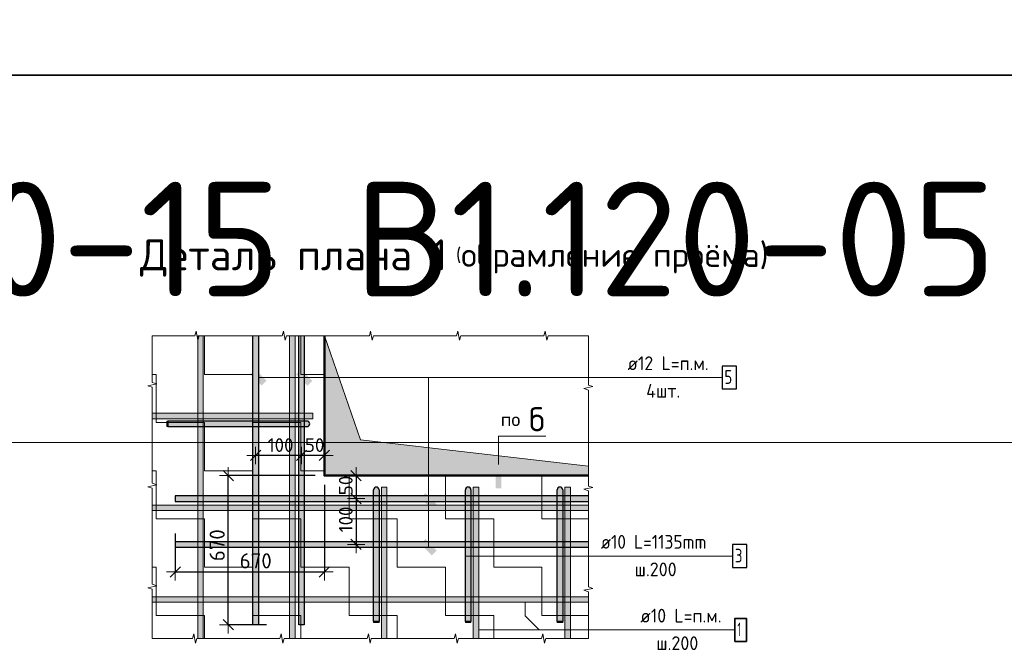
# Model space of a CAD drawing. Header units: metres. Extents: x -38 to 97, y -15 to 21.
# Tile 123 of 139: x 73.52 to 75.66, y 8.01 to 9.38. Entities that reach past the tile are written whole.
import ezdxf

# ---------------------------------------------------------------- set-up
doc = ezdxf.new("R2010")
doc.units = ezdxf.units.M
doc.header["$PDMODE"] = 65
doc.layers.add('XR$6$_3898', color=7, linetype='Continuous')
for name, color, linetype, lineweight in [('XR$6$Арм. стержнями нижней зоны', 180, 'Continuous', 35), ('XR$6$Арм.стержн. Арматура края', 96, 'Continuous', 35), ('XR$6$Арм.стержн. Доп. арматура', 180, 'Continuous', 35), ('XR$6$Размерная линия_ общее', 7, 'Continuous', 13), ('XR$6$Текст_ общее_1', 7, 'Continuous', 13)]:
    doc.layers.add(name, color=color, linetype=linetype, lineweight=lineweight)
doc.styles.add('ISOCPEUR', font='txt')
doc.dimstyles.new('DIMSTYLE_11', dxfattribs={"dimtxt": 0.033, "dimasz": 0.0375, "dimexe": 0, "dimexo": 0, "dimgap": 0.0165, "dimtad": 2, "dimdec": 0, "dimlfac": 1000, "dimrnd": 1, "dimzin": 12, "dimdsep": 46, "dimtxsty": 'ISOCPEUR', "dimblk1": 'ALL_ML_STRICH', "dimblk2": 'ALL_ML_STRICH', "dimsah": 1, "dimcen": 0, "dimclrd": 7, "dimclre": 256, "dimclrt": 7, "dimadec": 0, "dimazin": 0, "dimtfac": 1, "dimtdec": 0, "dimtix": 1, "dimtmove": 2, "dimatfit": 3, "dimfxl": 0, "dimtzin": 0, "dimlwd": 0, "dimlwe": -3, "dimarcsym": 0})
doc.dimstyles.new('DIMSTYLE_12', dxfattribs={"dimtxt": 0.03, "dimasz": 0.0375, "dimexe": 0, "dimexo": 1e-06, "dimgap": 0.015, "dimtad": 2, "dimdec": 0, "dimlfac": 1000, "dimrnd": 1, "dimzin": 12, "dimdsep": 46, "dimtxsty": 'ISOCPEUR', "dimblk1": 'ALL_ML_STRICH', "dimblk2": 'ALL_ML_STRICH', "dimsah": 1, "dimcen": 0, "dimse1": 1, "dimse2": 1, "dimclrd": 7, "dimclre": 256, "dimclrt": 7, "dimadec": 0, "dimazin": 0, "dimtfac": 1, "dimtdec": 0, "dimtix": 1, "dimtmove": 2, "dimatfit": 3, "dimfxl": 0, "dimtvp": 1.2, "dimtzin": 0, "dimlwd": 0, "dimlwe": -3, "dimarcsym": 0})
doc.dimstyles.new('DIMSTYLE_13', dxfattribs={"dimtxt": 0.03, "dimasz": 0.0375, "dimexe": 0, "dimexo": 1e-06, "dimgap": 0.015, "dimtad": 2, "dimdec": 0, "dimlfac": 1000, "dimrnd": 1, "dimzin": 12, "dimdsep": 46, "dimtxsty": 'ISOCPEUR', "dimblk1": 'ALL_ML_STRICH', "dimblk2": 'ALL_ML_STRICH', "dimsah": 1, "dimcen": 0, "dimse1": 1, "dimse2": 1, "dimclrd": 7, "dimclre": 256, "dimclrt": 7, "dimadec": 0, "dimazin": 0, "dimtfac": 1, "dimtdec": 0, "dimtix": 1, "dimtmove": 2, "dimatfit": 3, "dimfxl": 0, "dimtzin": 0, "dimlwd": 0, "dimlwe": -3, "dimarcsym": 0})
doc.dimstyles.new('DIMSTYLE_14', dxfattribs={"dimtxt": 0.03, "dimasz": 0.0375, "dimexe": 0, "dimexo": 1e-06, "dimgap": 0.015, "dimtad": 2, "dimdec": 0, "dimlfac": 1000, "dimrnd": 1, "dimzin": 12, "dimdsep": 46, "dimtxsty": 'ISOCPEUR', "dimblk1": 'ALL_ML_STRICH', "dimblk2": 'ALL_ML_STRICH', "dimsah": 1, "dimcen": 0, "dimse1": 1, "dimse2": 1, "dimclrd": 7, "dimclre": 256, "dimclrt": 7, "dimadec": 0, "dimazin": 0, "dimtfac": 1, "dimtdec": 0, "dimtix": 1, "dimtmove": 2, "dimatfit": 3, "dimfxl": 0, "dimtvp": 1.2, "dimtzin": 0, "dimlwd": 0, "dimlwe": -3, "dimarcsym": 0})
doc.dimstyles.new('DIMSTYLE_15', dxfattribs={"dimtxt": 0.03, "dimasz": 0.0375, "dimexe": 0, "dimexo": 1e-06, "dimgap": 0.015, "dimtad": 2, "dimdec": 0, "dimlfac": 1000, "dimrnd": 1, "dimzin": 12, "dimdsep": 46, "dimtxsty": 'ISOCPEUR', "dimblk1": 'ALL_ML_STRICH', "dimblk2": 'ALL_ML_STRICH', "dimsah": 1, "dimcen": 0, "dimse1": 1, "dimse2": 1, "dimclrd": 7, "dimclre": 256, "dimclrt": 7, "dimadec": 0, "dimazin": 0, "dimtfac": 1, "dimtdec": 0, "dimtix": 1, "dimtmove": 2, "dimatfit": 3, "dimfxl": 0, "dimtzin": 0, "dimlwd": 0, "dimlwe": -3, "dimarcsym": 0})

# ---------------------------------------------------------------- blocks, each defined once
blk = doc.blocks.new('СЛОЖНЫЙ_ОБЪЕКТ_9')
at = {"linetype": 'Continuous', "lineweight": 13, "transparency": 33554687}
blk.add_hatch(color=7, dxfattribs=at).paths.add_polyline_path([(74.1174, 8.0346), (74.1174, 8.6946), (74.1054, 8.6946), (74.1054, 8.0346)])
at = {"color": 7, "linetype": 'Continuous', "lineweight": 13, "transparency": 33554687}
blk.add_lwpolyline([(74.1174, 8.0346), (74.1174, 8.6946), (74.1054, 8.6946), (74.1054, 8.0346), (74.1174, 8.0346)], close=True, dxfattribs=at)
blk = doc.blocks.new('СЛОЖНЫЙ_ОБЪЕКТ_10')
at = {"linetype": 'Continuous', "lineweight": 13, "transparency": 33554687}
blk.add_hatch(color=7, dxfattribs=at).paths.add_polyline_path([(73.9174, 8.0346), (73.9174, 8.6946), (73.9054, 8.6946), (73.9054, 8.0346)])
at = {"color": 7, "linetype": 'Continuous', "lineweight": 13, "transparency": 33554687}
blk.add_lwpolyline([(73.9174, 8.0346), (73.9174, 8.6946), (73.9054, 8.6946), (73.9054, 8.0346), (73.9174, 8.0346)], close=True, dxfattribs=at)
blk = doc.blocks.new('ЭЛЕМЕНТ_УЗОРА_0')
at = {"color": 7, "linetype": 'Continuous', "lineweight": 13, "transparency": 33554687}
for p, q in [((73.8064, 8.6946), (73.8064, 8.6946)), ((74.7564, 8.6946), (74.7564, 8.6946)), ((73.8064, 8.0346), (73.8064, 8.0346)), ((74.7564, 8.0346), (74.7564, 8.0346)), ((74.7564, 8.0346), (74.7564, 8.0346))]:
    blk.add_line(p, q, dxfattribs=at)
for points in [[(73.8064, 8.4746), (73.8064, 8.5822), (73.7964, 8.5853), (73.8164, 8.5894), (73.8064, 8.593), (73.8064, 8.6946), (73.8064, 8.6946)], [(73.8064, 8.6946), (73.8993, 8.6946), (73.9019, 8.7046), (73.9056, 8.6846), (73.9086, 8.6946), (73.9964, 8.6946)], [(73.9964, 8.6946), (74.0893, 8.6946), (74.0919, 8.7046), (74.0956, 8.6846), (74.0986, 8.6946), (74.1864, 8.6946)], [(74.1864, 8.6946), (74.2793, 8.6946), (74.2819, 8.7046), (74.2856, 8.6846), (74.2886, 8.6946), (74.3764, 8.6946)], [(74.3764, 8.6946), (74.4693, 8.6946), (74.4719, 8.7046), (74.4756, 8.6846), (74.4786, 8.6946), (74.5664, 8.6946)], [(74.5664, 8.6946), (74.6593, 8.6946), (74.6619, 8.7046), (74.6656, 8.6846), (74.6686, 8.6946), (74.7564, 8.6946)], [(74.7564, 8.6946), (74.7564, 8.6946), (74.7564, 8.587), (74.7664, 8.5839), (74.7464, 8.5798), (74.7564, 8.5762), (74.7564, 8.4746)], [(73.8064, 8.2546), (73.8064, 8.3622), (73.7964, 8.3653), (73.8164, 8.3694), (73.8064, 8.373), (73.8064, 8.4746)], [(74.7564, 8.4746), (74.7564, 8.367), (74.7664, 8.3639), (74.7464, 8.3598), (74.7564, 8.3562), (74.7564, 8.2546)], [(73.8064, 8.0346), (73.8064, 8.0346), (73.8064, 8.1422), (73.7964, 8.1453), (73.8164, 8.1494), (73.8064, 8.153), (73.8064, 8.2546)], [(74.7564, 8.2546), (74.7564, 8.147), (74.7664, 8.1439), (74.7464, 8.1398), (74.7564, 8.1362), (74.7564, 8.0346)], [(73.9964, 8.0346), (73.9035, 8.0346), (73.9008, 8.0246), (73.8972, 8.0446), (73.8942, 8.0346), (73.8064, 8.0346)], [(74.1864, 8.0346), (74.0935, 8.0346), (74.0908, 8.0246), (74.0872, 8.0446), (74.0842, 8.0346), (73.9964, 8.0346)], [(74.3764, 8.0346), (74.2835, 8.0346), (74.2808, 8.0246), (74.2772, 8.0446), (74.2742, 8.0346), (74.1864, 8.0346)], [(74.5664, 8.0346), (74.4735, 8.0346), (74.4708, 8.0246), (74.4672, 8.0446), (74.4642, 8.0346), (74.3764, 8.0346)], [(74.7564, 8.0346), (74.6635, 8.0346), (74.6608, 8.0246), (74.6572, 8.0446), (74.6542, 8.0346), (74.5664, 8.0346)]]:
    blk.add_lwpolyline(points, dxfattribs=at)
blk = doc.blocks.new('СЛОЖНЫЙ_ОБЪЕКТ_11')
at = {"linetype": 'Continuous', "lineweight": 13, "transparency": 33554687}
blk.add_hatch(color=7, dxfattribs=at).paths.add_polyline_path([(73.8064, 8.3256), (74.7564, 8.3256), (74.7564, 8.3136), (73.8064, 8.3136)], flags=16)
at = {"color": 7, "linetype": 'Continuous', "lineweight": 13, "transparency": 33554687}
blk.add_lwpolyline([(73.8064, 8.3256), (74.7564, 8.3256), (74.7564, 8.3136), (73.8064, 8.3136), (73.8064, 8.3256)], close=True, dxfattribs=at)
blk = doc.blocks.new('СЛОЖНЫЙ_ОБЪЕКТ_12')
at = {"linetype": 'Continuous', "lineweight": 13, "transparency": 33554687}
blk.add_hatch(color=7, dxfattribs=at).paths.add_polyline_path([(73.8064, 8.1256), (74.7564, 8.1256), (74.7564, 8.1136), (73.8064, 8.1136)], flags=16)
at = {"color": 7, "linetype": 'Continuous', "lineweight": 13, "transparency": 33554687}
blk.add_lwpolyline([(73.8064, 8.1256), (74.7564, 8.1256), (74.7564, 8.1136), (73.8064, 8.1136), (73.8064, 8.1256)], close=True, dxfattribs=at)
blk = doc.blocks.new('СЛОЖНЫЙ_ОБЪЕКТ_13')
at = {"linetype": 'Continuous', "lineweight": 25, "transparency": 33554687}
blk.add_hatch(color=8, dxfattribs=at).paths.add_polyline_path([(73.8564, 8.3336), (74.7564, 8.3336), (74.7564, 8.3456), (73.8564, 8.3456)])
at = {"color": 7, "linetype": 'Continuous', "lineweight": 25, "transparency": 33554687}
blk.add_line((73.8564, 8.3336), (74.7564, 8.3336), dxfattribs=at)
blk.add_lwpolyline([(74.7564, 8.3456), (73.8564, 8.3456), (73.8564, 8.3336)], dxfattribs=at)
blk = doc.blocks.new('СЛОЖНЫЙ_ОБЪЕКТ_14')
at = {"linetype": 'Continuous', "lineweight": 25, "true_color": 0x5f5f5f, "transparency": 33554687}
blk.add_hatch(color=251, dxfattribs=at).paths.add_polyline_path([(74.1254, 8.0646), (74.1254, 8.6946), (74.1374, 8.6946), (74.1374, 8.0646)], flags=16)
at = {"color": 7, "linetype": 'Continuous', "lineweight": 25, "transparency": 33554687}
blk.add_line((74.1254, 8.0646), (74.1254, 8.6946), dxfattribs=at)
blk.add_lwpolyline([(74.1374, 8.6946), (74.1374, 8.0646), (74.1254, 8.0646)], dxfattribs=at)
blk = doc.blocks.new('СЛОЖНЫЙ_ОБЪЕКТ_15')
at = {"linetype": 'Continuous', "lineweight": 13, "true_color": 0xc5c5c5, "transparency": 33554687}
for points in [[(73.8404, 8.4966), (73.8404, 8.5086), (73.8384, 8.5086), (73.8384, 8.4966)], [(74.1458, 8.4971), (74.1469, 8.4977), (74.1478, 8.4986), (74.1486, 8.4996), (74.1491, 8.5007), (74.1493, 8.502), (74.1493, 8.5032), (74.1491, 8.5045), (74.1486, 8.5056), (74.1478, 8.5066), (74.1469, 8.5075), (74.1458, 8.5081), (74.1446, 8.5085), (74.1434, 8.5086), (73.8404, 8.5086), (73.8404, 8.4966), (74.1434, 8.4966), (74.1446, 8.4967)]]:
    blk.add_hatch(color=9, dxfattribs=at).paths.add_polyline_path(points)
at = {"color": 7, "linetype": 'Continuous', "lineweight": 13, "transparency": 33554687}
blk.add_lwpolyline([(73.8404, 8.4966), (73.8404, 8.5086), (73.8384, 8.5086), (73.8384, 8.4966), (73.8404, 8.4966)], close=True, dxfattribs=at)
at = {"color": 7, "linetype": 'Continuous', "lineweight": 25, "transparency": 33554687}
blk.add_lwpolyline([(74.1434, 8.5086), (73.8404, 8.5086), (73.8404, 8.4966), (74.1434, 8.4966)], dxfattribs=at)
blk.add_arc((74.1434, 8.5026), 0.006, 270, 90, dxfattribs=at)
blk = doc.blocks.new('СЛОЖНЫЙ_ОБЪЕКТ_16')
at = {"linetype": 'Continuous', "lineweight": 13, "transparency": 33554687}
blk.add_hatch(color=7, dxfattribs=at).paths.add_polyline_path([(73.8064, 8.5256), (74.1564, 8.5256), (74.1564, 8.5136), (73.8064, 8.5136)], flags=16)
at = {"color": 7, "linetype": 'Continuous', "lineweight": 13, "transparency": 33554687}
blk.add_lwpolyline([(73.8064, 8.5256), (74.1564, 8.5256), (74.1564, 8.5136), (73.8064, 8.5136), (73.8064, 8.5256)], close=True, dxfattribs=at)
blk = doc.blocks.new('СЛОЖНЫЙ_ОБЪЕКТ_17')
at = {"linetype": 'Continuous', "lineweight": 13, "true_color": 0xc5c5c5, "transparency": 33554687}
for points in [[(74.2889, 8.361), (74.2895, 8.3621), (74.2904, 8.3631), (74.2914, 8.3638), (74.2925, 8.3643), (74.2938, 8.3646), (74.295, 8.3646), (74.2962, 8.3643), (74.2974, 8.3638), (74.2984, 8.3631), (74.2992, 8.3621), (74.2999, 8.361), (74.3002, 8.3598), (74.3004, 8.3586), (74.3004, 8.0716), (74.2884, 8.0716), (74.2884, 8.3586), (74.2885, 8.3598)], [(74.2884, 8.0716), (74.3004, 8.0716), (74.3004, 8.0696), (74.2884, 8.0696)]]:
    blk.add_hatch(color=9, dxfattribs=at).paths.add_polyline_path(points, flags=16)
at = {"color": 7, "linetype": 'Continuous', "lineweight": 25, "transparency": 33554687}
blk.add_lwpolyline([(74.3004, 8.3586), (74.3004, 8.0716), (74.2884, 8.0716), (74.2884, 8.3586)], dxfattribs=at)
at = {"color": 7, "linetype": 'Continuous', "lineweight": 13, "transparency": 33554687}
blk.add_lwpolyline([(74.2884, 8.0716), (74.3004, 8.0716), (74.3004, 8.0696), (74.2884, 8.0696), (74.2884, 8.0716)], close=True, dxfattribs=at)
at = {"color": 7, "linetype": 'Continuous', "lineweight": 25, "transparency": 33554687}
blk.add_arc((74.2944, 8.3586), 0.006, 0, 180, dxfattribs=at)
blk = doc.blocks.new('СЛОЖНЫЙ_ОБЪЕКТ_18')
at = {"linetype": 'Continuous', "lineweight": 13, "true_color": 0xc5c5c5, "transparency": 33554687}
for points in [[(74.4889, 8.361), (74.4895, 8.3621), (74.4904, 8.3631), (74.4914, 8.3638), (74.4925, 8.3643), (74.4938, 8.3646), (74.495, 8.3646), (74.4962, 8.3643), (74.4974, 8.3638), (74.4984, 8.3631), (74.4992, 8.3621), (74.4999, 8.361), (74.5002, 8.3598), (74.5004, 8.3586), (74.5004, 8.0716), (74.4884, 8.0716), (74.4884, 8.3586), (74.4885, 8.3598)], [(74.4884, 8.0716), (74.5004, 8.0716), (74.5004, 8.0696), (74.4884, 8.0696)]]:
    blk.add_hatch(color=9, dxfattribs=at).paths.add_polyline_path(points, flags=16)
at = {"color": 7, "linetype": 'Continuous', "lineweight": 25, "transparency": 33554687}
blk.add_lwpolyline([(74.5004, 8.3586), (74.5004, 8.0716), (74.4884, 8.0716), (74.4884, 8.3586)], dxfattribs=at)
at = {"color": 7, "linetype": 'Continuous', "lineweight": 13, "transparency": 33554687}
blk.add_lwpolyline([(74.4884, 8.0716), (74.5004, 8.0716), (74.5004, 8.0696), (74.4884, 8.0696), (74.4884, 8.0716)], close=True, dxfattribs=at)
at = {"color": 7, "linetype": 'Continuous', "lineweight": 25, "transparency": 33554687}
blk.add_arc((74.4944, 8.3586), 0.006, 0, 180, dxfattribs=at)
blk = doc.blocks.new('СЛОЖНЫЙ_ОБЪЕКТ_19')
at = {"linetype": 'Continuous', "lineweight": 13, "transparency": 33554687}
blk.add_hatch(color=7, dxfattribs=at).paths.add_polyline_path([(74.3174, 8.0346), (74.3174, 8.3646), (74.3054, 8.3646), (74.3054, 8.0346)])
at = {"color": 7, "linetype": 'Continuous', "lineweight": 13, "transparency": 33554687}
blk.add_lwpolyline([(74.3174, 8.0346), (74.3174, 8.3646), (74.3054, 8.3646), (74.3054, 8.0346), (74.3174, 8.0346)], close=True, dxfattribs=at)
blk = doc.blocks.new('СЛОЖНЫЙ_ОБЪЕКТ_20')
at = {"linetype": 'Continuous', "lineweight": 13, "transparency": 33554687}
blk.add_hatch(color=7, dxfattribs=at).paths.add_polyline_path([(74.5174, 8.0346), (74.5174, 8.3646), (74.5054, 8.3646), (74.5054, 8.0346)])
at = {"color": 7, "linetype": 'Continuous', "lineweight": 13, "transparency": 33554687}
blk.add_lwpolyline([(74.5174, 8.0346), (74.5174, 8.3646), (74.5054, 8.3646), (74.5054, 8.0346), (74.5174, 8.0346)], close=True, dxfattribs=at)
blk = doc.blocks.new('СЛОЖНЫЙ_ОБЪЕКТ_21')
at = {"linetype": 'Continuous', "lineweight": 13, "true_color": 0xc5c5c5, "transparency": 33554687}
for points in [[(74.6889, 8.361), (74.6895, 8.3621), (74.6904, 8.3631), (74.6914, 8.3638), (74.6925, 8.3643), (74.6938, 8.3646), (74.695, 8.3646), (74.6962, 8.3643), (74.6974, 8.3638), (74.6984, 8.3631), (74.6992, 8.3621), (74.6999, 8.361), (74.7002, 8.3598), (74.7004, 8.3586), (74.7004, 8.0716), (74.6884, 8.0716), (74.6884, 8.3586), (74.6885, 8.3598)], [(74.6884, 8.0716), (74.7004, 8.0716), (74.7004, 8.0696), (74.6884, 8.0696)]]:
    blk.add_hatch(color=9, dxfattribs=at).paths.add_polyline_path(points, flags=16)
at = {"color": 7, "linetype": 'Continuous', "lineweight": 25, "transparency": 33554687}
blk.add_lwpolyline([(74.7004, 8.3586), (74.7004, 8.0716), (74.6884, 8.0716), (74.6884, 8.3586)], dxfattribs=at)
at = {"color": 7, "linetype": 'Continuous', "lineweight": 13, "transparency": 33554687}
blk.add_lwpolyline([(74.6884, 8.0716), (74.7004, 8.0716), (74.7004, 8.0696), (74.6884, 8.0696), (74.6884, 8.0716)], close=True, dxfattribs=at)
at = {"color": 7, "linetype": 'Continuous', "lineweight": 25, "transparency": 33554687}
blk.add_arc((74.6944, 8.3586), 0.006, 0, 180, dxfattribs=at)
blk = doc.blocks.new('СЛОЖНЫЙ_ОБЪЕКТ_22')
at = {"linetype": 'Continuous', "lineweight": 13, "transparency": 33554687}
blk.add_hatch(color=7, dxfattribs=at).paths.add_polyline_path([(74.7174, 8.0346), (74.7174, 8.3646), (74.7054, 8.3646), (74.7054, 8.0346)])
at = {"color": 7, "linetype": 'Continuous', "lineweight": 13, "transparency": 33554687}
blk.add_lwpolyline([(74.7174, 8.0346), (74.7174, 8.3646), (74.7054, 8.3646), (74.7054, 8.0346), (74.7174, 8.0346)], close=True, dxfattribs=at)
blk = doc.blocks.new('СЛОЖНЫЙ_ОБЪЕКТ_23')
at = {"linetype": 'Continuous', "lineweight": 25, "true_color": 0x5f5f5f, "transparency": 33554687}
blk.add_hatch(color=251, dxfattribs=at).paths.add_polyline_path([(74.0254, 8.0646), (74.0254, 8.6946), (74.0374, 8.6946), (74.0374, 8.0646)], flags=16)
at = {"color": 7, "linetype": 'Continuous', "lineweight": 25, "transparency": 33554687}
blk.add_line((74.0254, 8.0646), (74.0254, 8.6946), dxfattribs=at)
blk.add_lwpolyline([(74.0374, 8.6946), (74.0374, 8.0646), (74.0254, 8.0646)], dxfattribs=at)
blk = doc.blocks.new('СЛОЖНЫЙ_ОБЪЕКТ_24')
at = {"linetype": 'Continuous', "lineweight": 25, "transparency": 33554687}
blk.add_hatch(color=8, dxfattribs=at).paths.add_polyline_path([(73.8564, 8.2336), (74.7564, 8.2336), (74.7564, 8.2456), (73.8564, 8.2456)])
at = {"color": 7, "linetype": 'Continuous', "lineweight": 25, "transparency": 33554687}
blk.add_line((73.8564, 8.2336), (74.7564, 8.2336), dxfattribs=at)
blk.add_lwpolyline([(74.7564, 8.2456), (73.8564, 8.2456), (73.8564, 8.2336)], dxfattribs=at)
blk = doc.blocks.new('ALL_ML_STRICH')
at = {"color": 0, "linetype": 'ByBlock', "lineweight": -2}
for p, q in [((-1, 0), (0.5, 0)), ((-0.3, -0.3), (0.3, 0.3)), ((0, -0.5), (0, 0.5))]:
    blk.add_line(p, q, dxfattribs=at)
blk = doc.blocks.new('*D783')
at = {"layer": 'DEFPOINTS', "color": 7, "linetype": 'Continuous', "lineweight": 13, "transparency": 33554687}
for p in [(74.2236, 8.3896), (74.2503, 8.3896), (74.2214, 8.3396)]:
    blk.add_point(p, dxfattribs=at)
at = {"layer": 'XR$6$Размерная линия_ общее', "color": 7, "linetype": 'Continuous', "lineweight": -2, "transparency": 33554687}
blk.add_line((74.2503, 8.3896), (74.2503, 8.3396), dxfattribs=at)
at = {"layer": 'XR$6$Размерная линия_ общее', "color": 7, "linetype": 'Continuous', "lineweight": 13, "transparency": 33554687, "xscale": 0.0375, "yscale": 0.0375, "zscale": 0.0375}
for p, rotation in [((74.2503, 8.3896), 90), ((74.2503, 8.3396), 270)]:
    blk.add_blockref('ALL_ML_STRICH', p, dxfattribs=dict(at, rotation=rotation))
at = {"layer": 'XR$6$Размерная линия_ общее', "color": 7, "linetype": 'Continuous', "lineweight": 13, "transparency": 33554687, "insert": (74.2278, 8.3682), "char_height": 0.03, "width": 0.06, "attachment_point": 5, "rotation": 90, "style": 'ISOCPEUR'}
blk.add_mtext('\\A1;{50}', dxfattribs=at)
blk = doc.blocks.new('*D784')
at = {"layer": 'DEFPOINTS', "color": 7, "linetype": 'Continuous', "lineweight": 13, "transparency": 33554687}
for p in [(74.2214, 8.3396), (74.2503, 8.3396), (74.2236, 8.2396)]:
    blk.add_point(p, dxfattribs=at)
at = {"layer": 'XR$6$Размерная линия_ общее', "color": 7, "linetype": 'Continuous', "lineweight": -2, "transparency": 33554687}
blk.add_line((74.2503, 8.3396), (74.2503, 8.2396), dxfattribs=at)
at = {"layer": 'XR$6$Размерная линия_ общее', "color": 7, "linetype": 'Continuous', "lineweight": 13, "transparency": 33554687, "xscale": 0.0375, "yscale": 0.0375, "zscale": 0.0375}
for p, rotation in [((74.2503, 8.3396), 90), ((74.2503, 8.2396), 270)]:
    blk.add_blockref('ALL_ML_STRICH', p, dxfattribs=dict(at, rotation=rotation))
at = {"layer": 'XR$6$Размерная линия_ общее', "color": 7, "linetype": 'Continuous', "lineweight": 13, "transparency": 33554687, "insert": (74.2278, 8.2941), "char_height": 0.03, "width": 0.09, "attachment_point": 5, "rotation": 90, "style": 'ISOCPEUR'}
blk.add_mtext('\\A1;{100}', dxfattribs=at)
blk = doc.blocks.new('*D785')
at = {"layer": 'DEFPOINTS', "color": 7, "linetype": 'Continuous', "lineweight": 13, "transparency": 33554687}
for p in [(74.1814, 8.4729), (74.1314, 8.4706), (74.1814, 8.4337)]:
    blk.add_point(p, dxfattribs=at)
at = {"layer": 'XR$6$Размерная линия_ общее', "color": 7, "linetype": 'Continuous', "lineweight": -2, "transparency": 33554687}
blk.add_line((74.1814, 8.4337), (74.1314, 8.4337), dxfattribs=at)
at = {"layer": 'XR$6$Размерная линия_ общее', "color": 7, "linetype": 'Continuous', "lineweight": 13, "transparency": 33554687, "xscale": 0.0375, "yscale": 0.0375, "zscale": 0.0375}
for p, rotation in [((74.1314, 8.4337), 180), ((74.1814, 8.4337), 360)]:
    blk.add_blockref('ALL_ML_STRICH', p, dxfattribs=dict(at, rotation=rotation))
at = {"layer": 'XR$6$Размерная линия_ общее', "color": 7, "linetype": 'Continuous', "lineweight": 13, "transparency": 33554687, "insert": (74.16, 8.4562), "char_height": 0.03, "width": 0.06, "attachment_point": 5, "style": 'ISOCPEUR'}
blk.add_mtext('\\A1;{50}', dxfattribs=at)
blk = doc.blocks.new('*D786')
at = {"layer": 'DEFPOINTS', "color": 7, "linetype": 'Continuous', "lineweight": 13, "transparency": 33554687}
for p in [(74.0314, 8.4695), (74.1314, 8.4706), (74.1314, 8.4337)]:
    blk.add_point(p, dxfattribs=at)
at = {"layer": 'XR$6$Размерная линия_ общее', "color": 7, "linetype": 'Continuous', "lineweight": -2, "transparency": 33554687}
blk.add_line((74.1314, 8.4337), (74.0314, 8.4337), dxfattribs=at)
at = {"layer": 'XR$6$Размерная линия_ общее', "color": 7, "linetype": 'Continuous', "lineweight": 13, "transparency": 33554687, "xscale": 0.0375, "yscale": 0.0375, "zscale": 0.0375}
for p, rotation in [((74.0314, 8.4337), 180), ((74.1314, 8.4337), 360)]:
    blk.add_blockref('ALL_ML_STRICH', p, dxfattribs=dict(at, rotation=rotation))
at = {"layer": 'XR$6$Размерная линия_ общее', "color": 7, "linetype": 'Continuous', "lineweight": 13, "transparency": 33554687, "insert": (74.0859, 8.4562), "char_height": 0.03, "width": 0.09, "attachment_point": 5, "style": 'ISOCPEUR'}
blk.add_mtext('\\A1;{100}', dxfattribs=at)
blk = doc.blocks.new('*D991')
at = {"layer": 'DEFPOINTS', "color": 7, "linetype": 'Continuous', "lineweight": 13, "transparency": 33554687}
for p in [(74.1814, 8.3896), (73.8564, 8.2836), (73.8564, 8.1799)]:
    blk.add_point(p, dxfattribs=at)
at = {"layer": 'XR$6$Размерная линия_ общее', "color": 253, "linetype": 'Continuous', "lineweight": -2, "true_color": 0xa0a0a0, "transparency": 33554687}
for p, q in [((74.1814, 8.3696), (74.1814, 8.1799)), ((73.8564, 8.2636), (73.8564, 8.1799))]:
    blk.add_line(p, q, dxfattribs=at)
at = {"layer": 'XR$6$Размерная линия_ общее', "color": 7, "linetype": 'Continuous', "lineweight": -2, "transparency": 33554687}
blk.add_line((73.8564, 8.1799), (74.1814, 8.1799), dxfattribs=at)
at = {"layer": 'XR$6$Размерная линия_ общее', "color": 7, "linetype": 'Continuous', "lineweight": 13, "transparency": 33554687, "xscale": 0.0375, "yscale": 0.0375, "zscale": 0.0375, "rotation": 180}
blk.add_blockref('ALL_ML_STRICH', (73.8564, 8.1799), dxfattribs=at)
at = {"layer": 'XR$6$Размерная линия_ общее', "color": 7, "linetype": 'Continuous', "lineweight": 13, "transparency": 33554687, "xscale": 0.0375, "yscale": 0.0375, "zscale": 0.0375}
blk.add_blockref('ALL_ML_STRICH', (74.1814, 8.1799), dxfattribs=at)
at = {"layer": 'XR$6$Размерная линия_ общее', "color": 7, "linetype": 'Continuous', "lineweight": 13, "transparency": 33554687, "insert": (73.9969, 8.2204), "char_height": 0.033, "width": 0.00165, "attachment_point": 1, "line_spacing_factor": 0.60241, "style": 'ISOCPEUR'}
blk.add_mtext('670', dxfattribs=at)
blk = doc.blocks.new('*D992')
at = {"layer": 'DEFPOINTS', "color": 7, "linetype": 'Continuous', "lineweight": 13, "transparency": 33554687}
for p in [(74.1814, 8.3896), (73.9717, 8.0646), (74.0754, 8.0646)]:
    blk.add_point(p, dxfattribs=at)
at = {"layer": 'XR$6$Размерная линия_ общее', "color": 253, "linetype": 'Continuous', "lineweight": -2, "true_color": 0xa0a0a0, "transparency": 33554687}
for p, q in [((74.1614, 8.3896), (73.9717, 8.3896)), ((74.0554, 8.0646), (73.9717, 8.0646))]:
    blk.add_line(p, q, dxfattribs=at)
at = {"layer": 'XR$6$Размерная линия_ общее', "color": 7, "linetype": 'Continuous', "lineweight": -2, "transparency": 33554687}
blk.add_line((73.9717, 8.0646), (73.9717, 8.3896), dxfattribs=at)
at = {"layer": 'XR$6$Размерная линия_ общее', "color": 7, "linetype": 'Continuous', "lineweight": 13, "transparency": 33554687, "xscale": 0.0375, "yscale": 0.0375, "zscale": 0.0375}
for p, rotation in [((73.9717, 8.3896), 90), ((73.9717, 8.0646), 270)]:
    blk.add_blockref('ALL_ML_STRICH', p, dxfattribs=dict(at, rotation=rotation))
at = {"layer": 'XR$6$Размерная линия_ общее', "color": 7, "linetype": 'Continuous', "lineweight": 13, "transparency": 33554687, "insert": (73.9312, 8.2031), "char_height": 0.033, "width": 0.00165, "attachment_point": 1, "rotation": 90, "line_spacing_factor": 0.60241, "style": 'ISOCPEUR'}
blk.add_mtext('670', dxfattribs=at)

msp = doc.modelspace()

# ---------------------------------------------------------------- hatches: boundary and pattern name
at = {"linetype": 'Continuous', "lineweight": 13, "transparency": 33554687}
h = msp.add_hatch(dxfattribs=at)
h.set_pattern_fill('____', scale=0.105, style=0, pattern_type=2)
h.set_pattern_definition([(0, (0.21, 0.21), (0.105, 0.105), [0.105, -0.105]), (90, (0.21, 0.21), (-0.105, 0.105), [0.105, -0.105])])
h.paths.add_polyline_path([(73.8064, 8.6946), (73.8064, 8.0346), (74.7564, 8.0346), (74.7564, 8.3896), (74.1814, 8.3896), (74.1814, 8.6946)], flags=0)
at = {"linetype": 'Continuous', "lineweight": 13, "true_color": 0x696969, "transparency": 33554687}
msp.add_hatch(color=251, dxfattribs=at).paths.add_polyline_path([(74.7564, 8.4106), (74.2596, 8.4678), (74.1814, 8.6946), (74.1814, 8.3896), (74.7564, 8.3896)])
at = {"linetype": 'Continuous', "lineweight": 25, "true_color": 0x000000, "transparency": 33554687}
for points in [[(74.0551, 8.5965), (74.0303, 8.6212), (74.0197, 8.6106), (74.0445, 8.5859)], [(74.1551, 8.5965), (74.1303, 8.6212), (74.1197, 8.6106), (74.1445, 8.5859)], [(74.4014, 8.3513), (74.3908, 8.3407), (74.4155, 8.3159), (74.4261, 8.3265)], [(74.4014, 8.2513), (74.3908, 8.2407), (74.4155, 8.2159), (74.4261, 8.2265)]]:
    msp.add_hatch(color=18, dxfattribs=at).paths.add_polyline_path(points)
msp.add_hatch(color=18, dxfattribs=at).paths.add_polyline_path([(74.5669, 8.4111), (74.5669, 8.4107), (74.5669, 8.3619), (74.5544, 8.3619), (74.5544, 8.4107), (74.5544, 8.4111), (74.5545, 8.4114), (74.5546, 8.4118), (74.5548, 8.4122), (74.555, 8.4125), (74.5552, 8.4128), (74.5555, 8.413), (74.5559, 8.4132), (74.5562, 8.4134), (74.5566, 8.4135), (74.5569, 8.4136), (74.5573, 8.4136), (74.564, 8.4136), (74.5644, 8.4136), (74.5648, 8.4135), (74.5651, 8.4134), (74.5655, 8.4132), (74.5658, 8.413), (74.5661, 8.4128), (74.5663, 8.4125), (74.5665, 8.4122), (74.5667, 8.4118), (74.5668, 8.4114)], flags=16)

# ---------------------------------------------------------------- linework, layer by layer
at = {"color": 7, "linetype": 'Continuous', "lineweight": 35, "transparency": 33554687}
msp.add_line((88.7106, 9.2622), (70.2106, 9.2622), dxfattribs=at)
at = {"color": 7, "linetype": 'Continuous', "lineweight": 13, "transparency": 33554687}
for p, q in [((74.0374, 8.6036), (75.0477, 8.6036)), ((74.4084, 8.2336), (74.4084, 8.6036)), ((70.2106, 8.4622), (88.7106, 8.4622)), ((74.5174, 8.0534), (75.0757, 8.0534))]:
    msp.add_line(p, q, dxfattribs=at)
for points in [[(74.7564, 8.4106), (74.2596, 8.4678), (74.1814, 8.6946)], [(74.5607, 8.4136), (74.5607, 8.4756), (74.6635, 8.4756)], [(75.0692, 8.2143), (74.6603, 8.2143), (74.4884, 8.2143)], [(74.649, 8.0534), (74.6186, 8.0838), (74.6186, 8.1136)]]:
    msp.add_lwpolyline(points, dxfattribs=at)
at = {"layer": 'XR$6$_3898', "color": 7, "linetype": 'Continuous', "lineweight": 50, "transparency": 33554687}
msp.add_lwpolyline([(74.7564, 8.3896), (74.1814, 8.3896), (74.1814, 8.6946)], dxfattribs=at)
at = {"layer": 'XR$6$Арм. стержнями нижней зоны', "color": 7, "linetype": 'Continuous', "lineweight": 13, "transparency": 33554687}
msp.add_line((75.0757, 8.0534), (74.8497, 8.0534), dxfattribs=at)
at = {"layer": 'XR$6$Арм. стержнями нижней зоны', "color": 7, "linetype": 'Continuous', "lineweight": 35, "transparency": 33554687}
msp.add_lwpolyline([(75.0757, 8.0284), (75.1007, 8.0284), (75.1007, 8.0784), (75.0757, 8.0784), (75.0757, 8.0284)], dxfattribs=at)
at = {"layer": 'XR$6$Арм.стержн. Арматура края', "color": 7, "linetype": 'Continuous', "lineweight": 13, "transparency": 33554687}
msp.add_line((75.0705, 8.2143), (74.7605, 8.2143), dxfattribs=at)
at = {"layer": 'XR$6$Арм.стержн. Арматура края', "color": 7, "linetype": 'Continuous', "lineweight": 25, "transparency": 33554687}
msp.add_lwpolyline([(75.0705, 8.1893), (75.1015, 8.1893), (75.1015, 8.2393), (75.0705, 8.2393), (75.0705, 8.1893)], dxfattribs=at)
at = {"layer": 'XR$6$Арм.стержн. Доп. арматура', "color": 7, "linetype": 'Continuous', "lineweight": 13, "transparency": 33554687}
msp.add_line((74.8217, 8.6036), (75.0477, 8.6036), dxfattribs=at)
at = {"layer": 'XR$6$Арм.стержн. Доп. арматура', "color": 7, "linetype": 'Continuous', "lineweight": 25, "transparency": 33554687}
msp.add_lwpolyline([(75.0477, 8.5786), (75.0787, 8.5786), (75.0787, 8.6286), (75.0477, 8.6286), (75.0477, 8.5786)], dxfattribs=at)

# ---------------------------------------------------------------- block references
at = {"color": 7, "linetype": 'Continuous', "lineweight": 13, "transparency": 33554687}
for name in ['ЭЛЕМЕНТ_УЗОРА_0', 'СЛОЖНЫЙ_ОБЪЕКТ_10', 'СЛОЖНЫЙ_ОБЪЕКТ_9', 'СЛОЖНЫЙ_ОБЪЕКТ_16', 'СЛОЖНЫЙ_ОБЪЕКТ_15', 'СЛОЖНЫЙ_ОБЪЕКТ_17', 'СЛОЖНЫЙ_ОБЪЕКТ_19', 'СЛОЖНЫЙ_ОБЪЕКТ_18', 'СЛОЖНЫЙ_ОБЪЕКТ_20', 'СЛОЖНЫЙ_ОБЪЕКТ_21', 'СЛОЖНЫЙ_ОБЪЕКТ_22', 'СЛОЖНЫЙ_ОБЪЕКТ_11', 'СЛОЖНЫЙ_ОБЪЕКТ_12']:
    msp.add_blockref(name, (0, 0), dxfattribs=at)
at = {"color": 7, "linetype": 'Continuous', "lineweight": 25, "transparency": 33554687}
for name in ['СЛОЖНЫЙ_ОБЪЕКТ_23', 'СЛОЖНЫЙ_ОБЪЕКТ_14', 'СЛОЖНЫЙ_ОБЪЕКТ_13', 'СЛОЖНЫЙ_ОБЪЕКТ_24']:
    msp.add_blockref(name, (0, 0), dxfattribs=at)

# ---------------------------------------------------------------- texts
at = {"color": 7, "linetype": 'Continuous', "lineweight": 13, "transparency": 33554687, "style": 'ISOCPEUR'}
for s, insert, char_height, width, attachment_point in [('\\A1;{\\fISOCPEUR|i0|b0;\\H0.250000;\\W1.000000;\\C7;Серия 1.400-15 В1.120-05}\\P', (71.8262, 8.7123), 0.25, 3.917284, 7), ('\\A1;{\\fISOCPEUR|i0|b0;\\H0.030000;\\W1.000000;\\C7;по \\H0.052500;б}\\P', (74.6135, 8.5124), 0.03, 0.113724, 5)]:
    msp.add_mtext(s, dxfattribs=dict(at, insert=insert, char_height=char_height, width=width, attachment_point=attachment_point))
at = {"layer": 'XR$6$Арм. стержнями нижней зоны', "color": 7, "linetype": 'Continuous', "lineweight": 25, "transparency": 33554687, "char_height": 0.03, "attachment_point": 7, "style": 'ISOCPEUR'}
for s, insert, width in [('\\W0.94;ø10 L=п.м.', (74.8697, 8.0694), 0.199983), ('\\W0.56;1', (75.0807, 8.0394), 0.023333), ('\\W0.95;ш.200 ', (74.9042, 8.0094), 0.1312)]:
    msp.add_mtext(s, dxfattribs=dict(at, insert=insert, width=width))
at = {"layer": 'XR$6$Арм.стержн. Арматура края', "color": 7, "linetype": 'Continuous', "lineweight": 25, "transparency": 33554687, "char_height": 0.03, "attachment_point": 7, "style": 'ISOCPEUR'}
for s, insert, width in [('\\W0.92;ø10 L=1135mm ', (74.7835, 8.2303), 0.280669), ('\\W0.78;3', (75.0755, 8.2003), 0.032641), ('\\W0.95;ш.200 ', (74.857, 8.1703), 0.1312)]:
    msp.add_mtext(s, dxfattribs=dict(at, insert=insert, width=width))
at = {"layer": 'XR$6$Арм.стержн. Доп. арматура', "color": 7, "linetype": 'Continuous', "lineweight": 25, "transparency": 33554687, "char_height": 0.03, "attachment_point": 7, "style": 'ISOCPEUR'}
for s, insert, width in [('\\W0.94;ø12 L=п.м.', (74.8417, 8.6196), 0.199983), ('\\W0.78;5', (75.0527, 8.5896), 0.032641), ('\\W0.95;4шт. ', (74.8822, 8.5596), 0.119158)]:
    msp.add_mtext(s, dxfattribs=dict(at, insert=insert, width=width))
at = {"layer": 'XR$6$Текст_ общее_1', "color": 7, "linetype": 'Continuous', "lineweight": 13, "transparency": 33554687, "insert": (74.4643, 8.8638), "char_height": 0.0675, "width": 1.405568, "attachment_point": 5, "style": 'ISOCPEUR'}
msp.add_mtext('\\A1;{\\fISOCPEUR|i0|b0;\\H0.067500;\\W1.000000;\\C7;Деталь плана 1\\H0.030000; (\\H0.052500;обрамление проёма)}\\P', dxfattribs=at)

# ---------------------------------------------------------------- dimensions: what is measured, and where the dimension line sits
at = {"layer": 'XR$6$Размерная линия_ общее', "color": 7, "linetype": 'Continuous', "lineweight": 13, "transparency": 33554687}
for base, p1, p2, angle, dimstyle, picture, middle in [((74.0314, 8.4337), (74.1314, 8.4706), (74.0314, 8.4695), 180, 'DIMSTYLE_15', '*D786', (74.0859, 8.4562)), ((74.1314, 8.4337), (74.1814, 8.4729), (74.1314, 8.4706), 180, 'DIMSTYLE_14', '*D785', (74.16, 8.4562)), ((74.2503, 8.3396), (74.2236, 8.3896), (74.2214, 8.3396), 270, 'DIMSTYLE_12', '*D783', (74.2278, 8.3682)), ((74.2503, 8.2396), (74.2214, 8.3396), (74.2236, 8.2396), 270, 'DIMSTYLE_13', '*D784', (74.2278, 8.2941))]:
    dim = msp.add_linear_dim(base=base, p1=p1, p2=p2, angle=angle, dimstyle=dimstyle, override={"dimpost": '<>', "dimclrd": 7, "dimclre": 253, "dimclrt": 7, "dimlwd": 0, "dimlwe": 65533}, dxfattribs=at)
    dim.commit()
    dim.dimension.update_dxf_attribs({"geometry": picture, "text_midpoint": middle, "dimtype": 160})
dim = msp.add_linear_dim(base=(73.9717, 8.3896), p1=(74.0554, 8.0646), p2=(74.1614, 8.3896), angle=90, text='670', dimstyle='DIMSTYLE_11', override={"dimpost": '<>', "dimclrd": 7, "dimclre": 253, "dimclrt": 7, "dimlwd": 0, "dimlwe": 65533}, dxfattribs=at)
dim.commit()
dim.dimension.update_dxf_attribs({"geometry": '*D992', "text_midpoint": (73.9552, 8.2271), "dimtype": 160})
dim = msp.add_linear_dim(base=(74.1814, 8.1799), p1=(73.8564, 8.2636), p2=(74.1814, 8.3696), text='670', dimstyle='DIMSTYLE_11', override={"dimpost": '<>', "dimclrd": 7, "dimclre": 253, "dimclrt": 7, "dimlwd": 0, "dimlwe": 65533}, dxfattribs=at)
dim.commit()
dim.dimension.update_dxf_attribs({"geometry": '*D991', "text_midpoint": (74.0189, 8.1964), "dimtype": 160})

doc.saveas('drawing.dxf')
